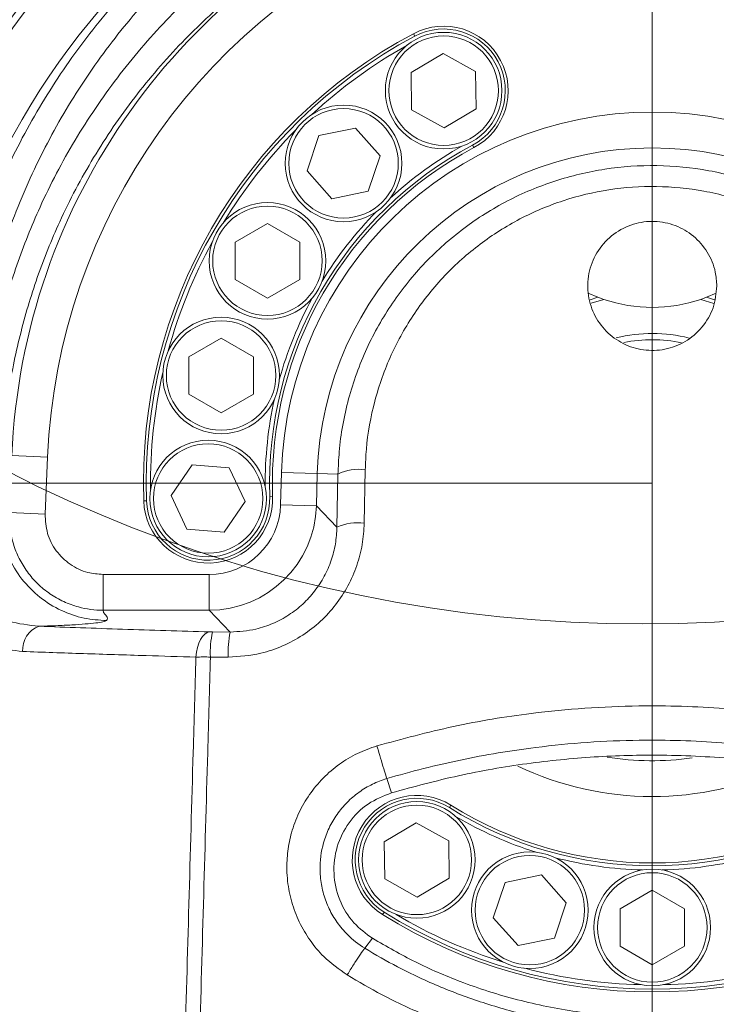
# Model space of a CAD drawing. Header units: millimetres. Extents: x 0 to 8410, y 0 to 5940.
# Tile 221 of 256: x 5226 to 5324, y 3560 to 3697. Entities that reach past the tile are written whole.
import ezdxf

# ---------------------------------------------------------------- set-up
doc = ezdxf.new("R2010")
doc.units = ezdxf.units.MM
doc.header["$LTSCALE"] = 10
doc.styles.add('SLDTEXTSTYLE0', font='TXT', dxfattribs={"width": 0.605})
doc.dimstyles.new('SLDDIMSTYLE0', dxfattribs={"dimtxt": 50, "dimasz": 50, "dimexe": 0, "dimexo": 0.0625, "dimgap": 12.5, "dimtad": 1, "dimtoh": 1, "dimdec": 1, "dimrnd": 1e-09, "dimzin": 12, "dimdsep": 46, "dimtxsty": 'SLDTEXTSTYLE0', "dimsah": 1, "dimcen": 0.09, "dimadec": 0, "dimazin": 0, "dimtfac": 1, "dimtofl": 0, "dimtmove": 0, "dimatfit": 3, "dimfxl": 0, "dimfrac": 2, "dimtolj": 1, "dimtzin": 12, "dimarcsym": 0})
doc.dimstyles.new('SLDDIMSTYLE2', dxfattribs={"dimtxt": 50, "dimasz": 50, "dimexe": 0, "dimexo": 0.0625, "dimgap": 12.5, "dimtad": 1, "dimtoh": 1, "dimdec": 1, "dimrnd": 1e-09, "dimzin": 12, "dimdsep": 46, "dimtxsty": 'SLDTEXTSTYLE0', "dimsah": 1, "dimcen": 0.09, "dimadec": 0, "dimazin": 0, "dimtfac": 1, "dimtofl": 0, "dimtmove": 0, "dimatfit": 3, "dimfxl": 0, "dimfrac": 2, "dimtolj": 1, "dimtzin": 12, "dimarcsym": 0})

# ---------------------------------------------------------------- blocks, each defined once
blk = doc.blocks.new('*D2')
at = {"color": 7, "linetype": 'Continuous', "lineweight": 0}
for p, q in [((5296.79, 3807.57), (4589.07, 3807.57)), ((4604.07, 3632.57), (4604.07, 3807.57)), ((5314.72, 3632.57), (4589.07, 3632.57))]:
    blk.add_line(p, q, dxfattribs=at)
for points in [[(4604.07, 3807.57), (4596.57, 3757.57), (4611.57, 3757.57)], [(4604.07, 3632.57), (4611.57, 3682.57), (4596.57, 3682.57)]]:
    blk.add_solid(points, dxfattribs=at)
at = {"color": 7, "linetype": 'Continuous', "lineweight": 0, "insert": (4539.62, 3662.79), "char_height": 50, "attachment_point": 1, "rotation": 90, "style": 'SLDTEXTSTYLE0'}
blk.add_mtext('175', dxfattribs=at)
blk = doc.blocks.new('*D6')
at = {"color": 7, "linetype": 'Continuous', "lineweight": 0}
for p, q in [((5314.72, 3632.57), (5314.72, 4122.01)), ((6274.72, 3807.57), (6274.72, 4122.01)), ((6274.72, 4107.01), (5314.72, 4107.01))]:
    blk.add_line(p, q, dxfattribs=at)
for points in [[(5314.72, 4107.01), (5364.72, 4099.51), (5364.72, 4114.51)], [(6274.72, 4107.01), (6224.72, 4114.51), (6224.72, 4099.51)]]:
    blk.add_solid(points, dxfattribs=at)
at = {"color": 7, "linetype": 'Continuous', "lineweight": 0, "insert": (5737.44, 4171.46), "char_height": 50, "attachment_point": 1, "style": 'SLDTEXTSTYLE0'}
blk.add_mtext('960', dxfattribs=at)
blk = doc.blocks.new('*D8')
at = {"color": 7, "linetype": 'Continuous', "lineweight": 0}
for p, q in [((5314.72, 3632.57), (4589.07, 3632.57)), ((4604.07, 3632.57), (4604.07, 2732.57)), ((5314.72, 2732.57), (4589.07, 2732.57))]:
    blk.add_line(p, q, dxfattribs=at)
for points in [[(4604.07, 3632.57), (4596.57, 3582.57), (4611.57, 3582.57)], [(4604.07, 2732.57), (4611.57, 2782.57), (4596.57, 2782.57)]]:
    blk.add_solid(points, dxfattribs=at)
at = {"color": 7, "linetype": 'Continuous', "lineweight": 0, "insert": (4539.62, 3125.29), "char_height": 50, "attachment_point": 1, "rotation": 90, "style": 'SLDTEXTSTYLE0'}
blk.add_mtext('900', dxfattribs=at)
blk = doc.blocks.new('*D10')
at = {"color": 7, "linetype": 'Continuous', "lineweight": 0}
for p, q in [((5314.72, 3964.57), (4489.07, 3964.57)), ((4504.07, 2237.57), (4504.07, 3964.57)), ((4975.83, 2237.57), (4489.07, 2237.57))]:
    blk.add_line(p, q, dxfattribs=at)
for points in [[(4504.07, 3964.57), (4496.57, 3914.57), (4511.57, 3914.57)], [(4504.07, 2237.57), (4511.57, 2287.57), (4496.57, 2287.57)]]:
    blk.add_solid(points, dxfattribs=at)
at = {"color": 7, "linetype": 'Continuous', "lineweight": 0, "insert": (4439.62, 3024.71), "char_height": 50, "attachment_point": 1, "rotation": 90, "style": 'SLDTEXTSTYLE0'}
blk.add_mtext('1727', dxfattribs=at)
blk = doc.blocks.new('*D14')
at = {"color": 7, "linetype": 'Continuous', "lineweight": 0}
for p, q in [((5314.72, 3632.57), (5314.72, 3296.02)), ((5259.72, 3242.57), (5259.72, 3326.02)), ((5259.72, 3311.02), (5051.6, 3311.02)), ((5259.72, 3311.02), (5314.72, 3311.02)), ((5314.72, 3311.02), (5414.72, 3311.02))]:
    blk.add_line(p, q, dxfattribs=at)
for points in [[(5259.72, 3311.02), (5209.72, 3318.52), (5209.72, 3303.52)], [(5314.72, 3311.02), (5364.72, 3303.52), (5364.72, 3318.52)]]:
    blk.add_solid(points, dxfattribs=at)
at = {"color": 7, "linetype": 'Continuous', "lineweight": 0, "insert": (5067.47, 3375.47), "char_height": 50, "attachment_point": 1, "style": 'SLDTEXTSTYLE0'}
blk.add_mtext('55', dxfattribs=at)

msp = doc.modelspace()

# ---------------------------------------------------------------- linework, layer by layer
at = {"color": 8, "linetype": 'Continuous', "lineweight": 0}
for p, q in [((5281.392205, 3695.264038), (5281.579994, 3694.910859)), ((5289.842694, 3679.370982), (5289.654905, 3679.724161)), ((5230.361252, 3636.186946), (5225.372675, 3636.400542)), ((5230.361252, 3636.186946), (5230.02116, 3628.244028)), ((5262.872578, 3629.522932), (5263.000637, 3634.040863)), ((5267.991781, 3633.89939), (5263.000637, 3634.040863)), ((5267.991781, 3633.89939), (5267.863721, 3629.38146)), ((5270.876788, 3633.817615), (5267.991781, 3633.89939)), ((5270.735414, 3626.427217), (5270.876788, 3633.817615)), ((5274.680257, 3634.432781), (5274.538206, 3626.976039)), ((5261.357216, 3630.711126), (5261.756973, 3630.725086)), ((5244.167694, 3630.110855), (5243.767938, 3630.096895)), ((5262.872578, 3629.522932), (5267.863721, 3629.38146)), ((5267.863721, 3629.38146), (5270.735414, 3626.427217)), ((5230.02116, 3628.244028), (5225.032583, 3628.457624)), ((5238.092615, 3619.819582), (5238.092615, 3614.826434)), ((5238.092615, 3619.819582), (5252.890292, 3619.819582)), ((5252.890292, 3619.819582), (5252.890292, 3614.826434)), ((5252.890292, 3614.826434), (5238.092615, 3614.826434)), ((5255.842993, 3611.788854), (5252.890292, 3614.826434)), ((5253.369028, 3611.798307), (5255.842993, 3611.788854)), ((5255.562218, 3608.290652), (5253.076359, 3608.300283)), ((5277.690262, 3591.334647), (5277.690264, 3591.334639)), ((5277.690264, 3591.334639), (5278.334683, 3589.354542)), ((5286.426998, 3587.288991), (5286.638965, 3587.62821)), ((5277.312386, 3572.702564), (5277.100419, 3572.363344)), ((5274.60475, 3567.676734), (5275.67569, 3569.061331)), ((5274.604733, 3567.676712), (5274.60475, 3567.676734))]:
    msp.add_line(p, q, dxfattribs=at)
at = {"color": 7, "linetype": 'Continuous', "lineweight": 0}
for p, q in [((5281.082352, 3689.853825), (5285.546414, 3692.513177)), ((5285.546414, 3692.513177), (5290.081511, 3689.976862)), ((5281.153388, 3684.658158), (5281.082352, 3689.853825)), ((5290.081511, 3689.976862), (5290.152547, 3684.781195)), ((5285.688485, 3682.121843), (5281.153388, 3684.658158)), ((5290.152547, 3684.781195), (5285.688485, 3682.121843)), ((5268.208829, 3681.061275), (5273.299562, 3682.102635)), ((5273.299562, 3682.102635), (5276.746774, 3678.214611)), ((5266.565306, 3676.13189), (5268.208829, 3681.061275)), ((5276.746774, 3678.214611), (5275.103251, 3673.285226)), ((5270.012518, 3672.243866), (5266.565306, 3676.13189)), ((5275.103251, 3673.285226), (5270.012518, 3672.243866)), ((5256.531282, 3666.172465), (5261.031282, 3668.770541)), ((5261.031282, 3668.770541), (5265.531282, 3666.172465)), ((5256.531282, 3660.976312), (5256.531282, 3666.172465)), ((5265.531282, 3666.172465), (5265.531282, 3660.976312)), ((5261.031282, 3658.378236), (5256.531282, 3660.976312)), ((5265.531282, 3660.976312), (5261.031282, 3658.378236)), ((5305.764238, 3659.082383), (5307.147001, 3658.489594)), ((5307.147001, 3658.489594), (5306.039862, 3658.139849)), ((5307.955598, 3658.195638), (5306.175581, 3657.657877)), ((5307.955598, 3658.195638), (5307.147001, 3658.489594)), ((5322.302372, 3658.489594), (5321.493774, 3658.195638)), ((5323.322069, 3657.641371), (5321.493774, 3658.195638)), ((5322.302372, 3658.489594), (5323.631513, 3659.057177)), ((5323.400178, 3658.143018), (5322.302372, 3658.489594)), ((5250.066462, 3650.17182), (5254.566462, 3652.769896)), ((5254.566462, 3652.769896), (5259.066462, 3650.17182)), ((5250.066462, 3644.975667), (5250.066462, 3650.17182)), ((5259.066462, 3650.17182), (5259.066462, 3644.975667)), ((5254.566462, 3642.377591), (5250.066462, 3644.975667)), ((5259.066462, 3644.975667), (5254.566462, 3642.377591)), ((5247.5832, 3630.829704), (5250.535445, 3635.105714)), ((5250.535445, 3635.105714), (5255.714699, 3634.687)), ((5255.714699, 3634.687), (5257.94171, 3629.992277)), ((5249.810211, 3626.134981), (5247.5832, 3630.829704)), ((5257.94171, 3629.992277), (5254.989466, 3625.716267)), ((5254.989466, 3625.716267), (5249.810211, 3626.134981)), ((5277.334595, 3582.532092), (5281.798656, 3585.191444)), ((5281.798656, 3585.191444), (5286.333754, 3582.65513)), ((5277.40563, 3577.336425), (5277.334595, 3582.532092)), ((5286.333754, 3582.65513), (5286.404789, 3577.459463)), ((5281.940728, 3574.80011), (5277.40563, 3577.336425)), ((5286.404789, 3577.459463), (5281.940728, 3574.80011)), ((5294.188372, 3576.864996), (5299.279106, 3577.906357)), ((5299.279106, 3577.906357), (5302.726317, 3574.018332)), ((5292.54485, 3571.935612), (5294.188372, 3576.864996)), ((5310.224922, 3573.173168), (5314.724922, 3575.771244)), ((5314.724922, 3575.771244), (5319.224922, 3573.173168)), ((5302.726317, 3574.018332), (5301.082795, 3569.088947)), ((5310.224922, 3567.977016), (5310.224922, 3573.173168)), ((5319.224922, 3573.173168), (5319.224922, 3567.977016)), ((5295.992061, 3568.047587), (5292.54485, 3571.935612)), ((5301.082795, 3569.088947), (5295.992061, 3568.047587)), ((5314.724922, 3565.37894), (5310.224922, 3567.977016)), ((5319.224922, 3567.977016), (5314.724922, 3565.37894))]:
    msp.add_line(p, q, dxfattribs=at)
at = {"color": 8, "linetype": 'Continuous', "lineweight": 0, "flags": 128}
msp.add_lwpolyline([(5252.964998, 3611.804619), (5252.626913, 3611.711324), (5252.299209, 3611.498246), (5251.991947, 3611.171929), (5251.714561, 3610.74239), (5251.475569, 3610.222819), (5251.282307, 3609.629168), (5251.140711, 3608.979665), (5251.055127, 3608.294252)], dxfattribs=at)
at = {"color": 7, "linetype": 'Continuous', "lineweight": 0}
for centre, radius in [((5313.365523, 3807.574759), 194.659913), ((5285.617449, 3687.31751), 8.135), ((5271.65604, 3677.17325), 8.135), ((5261.031282, 3663.574389), 8.135), ((5254.566462, 3647.573743), 8.135), ((5252.762455, 3630.410991), 8.135), ((5281.869692, 3579.995777), 8.135), ((5297.635583, 3572.976972), 8.135), ((5314.724922, 3570.575092), 8.135)]:
    msp.add_circle(centre, radius, dxfattribs=at)
at = {"color": 8, "linetype": 'Continuous', "lineweight": 0}
for centre in [(5285.617449, 3687.31751), (5271.65604, 3677.17325), (5261.031282, 3663.574389), (5254.566462, 3647.573743), (5252.762455, 3630.410991), (5281.869692, 3579.995777), (5297.635583, 3572.976972), (5314.724922, 3570.575092)]:
    msp.add_circle(centre, 7.635, dxfattribs=at)
at = {"color": 7, "linetype": 'Continuous', "lineweight": 0}
for centre, radius, start, end in [((5314.724686, 3632.574759), 112.290369, 58.48954042, 155.42868454), ((5314.724686, 3632.574759), 110.5, 6.94553026, 200.83295661), ((5314.724686, 3632.574759), 101.5, 3.28251488, 177.54826573), ((5314.724686, 3632.574759), 109.5, 137.16870961, 155.33129039), ((5314.724686, 3632.574759), 71, 118, 182), ((5285.617449, 3687.31751), 9, 298, 118), ((5314.724125, 3632.574277), 70, 119.28372098, 132.71866843), ((5314.724125, 3632.574277), 70, 135.28047716, 148.71866842), ((5314.724686, 3632.574759), 53, 118, 182), ((5314.724125, 3632.574277), 54, 119.4599404, 132.53498758), ((5314.724125, 3632.574277), 54, 135.46415801, 148.53498758), ((5314.724125, 3632.574277), 70, 151.28047716, 164.71866843), ((5314.724125, 3632.574277), 54, 151.464158, 164.53498758), ((5314.724686, 3678.074759), 21, 251.19565238, 288.80434762), ((5314.724686, 3632.574759), 20.866025, 75.78226426, 103.97731148), ((5314.724686, 3632.574759), 20, 78.2008949, 101.48384912), ((5314.724125, 3632.574277), 70, 167.28047716, 180.71866843), ((5314.724125, 3632.574277), 54, 167.46415801, 180.53498758), ((5252.762455, 3630.410991), 9, 182, 2), ((5281.869692, 3579.995777), 9, 58, 238), ((5314.724686, 3632.574759), 53, 238, 302), ((5314.725385, 3632.574514), 54, 239.4599404, 252.53498758), ((5314.725385, 3632.574514), 54, 255.46415801, 268.53498758), ((5314.725385, 3632.574514), 54, 271.46415801, 284.53498758), ((5314.724686, 3632.574759), 71, 238, 302), ((5314.725385, 3632.574514), 70, 239.28372098, 252.71866843), ((5314.725385, 3632.574514), 70, 255.28047716, 268.71866843), ((5314.725385, 3632.574514), 70, 271.28047716, 284.71866843)]:
    msp.add_arc(centre, radius, start, end, dxfattribs=at)
at = {"color": 8, "linetype": 'Continuous', "lineweight": 0}
for centre, radius, start, end in [((5314.724686, 3632.574759), 89.433878, 111.67710443, 177.54826573), ((5314.724686, 3632.574759), 84.44073, 111.67710443, 177.54826573), ((5285.617449, 3687.31751), 8.6, 298, 118), ((5314.724686, 3632.574759), 70.6, 118, 182), ((5314.724686, 3632.574759), 51.744823, 1.6235977, 178.3764023), ((5314.724686, 3632.574759), 53.4, 118, 182), ((5314.724686, 3632.574759), 46.751675, 1.6235977, 178.3764023), ((5273.753273, 3628.098473), 6.401777, 81.67423801, 116.70044588), ((5252.762455, 3630.410991), 8.6, 182, 2), ((5273.588696, 3620.106006), 6.935338, 82.13097833, 114.29357391), ((5230.357399, 3609.310142), 3.487517, 109.82032285, 183.83559329), ((5266.117855, 3608.970395), 13.058701, 167.49329592, 182.94144488), ((5269.137496, 3608.961432), 13.59184, 167.99345413, 182.82879116), ((5314.724686, 3632.574759), 38.740696, 260.61867303, 278.26347904), ((5314.724686, 3632.574759), 43.733844, 244.60246939, 295.2097419), ((5281.869692, 3579.995777), 8.6, 58, 238), ((5314.724686, 3632.574759), 53.4, 238, 302), ((5314.724686, 3632.574759), 70.6, 238, 302)]:
    msp.add_arc(centre, radius, start, end, dxfattribs=at)
for major_axis, ratio, start_param, end_param in [((6.988766, -7.189668), 0.9973397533, 5.5132870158, 7.0530835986), ((-10.464582, 10.765401), 0.9991093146, 2.3716943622, 3.911490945)]:
    msp.add_ellipse((5252.86363, 3629.833306), major_axis=major_axis, ratio=ratio, start_param=start_param, end_param=end_param, dxfattribs=at)
for points, knots in [([(5215.182733, 3636.836844), (5215.305209, 3639.161367), (5215.583792, 3644.448753), (5216.824759, 3652.603598), (5218.871661, 3661.223082), (5221.659608, 3669.606139), (5225.457992, 3678.398243), (5230.496042, 3687.430624), (5236.936298, 3696.486269), (5244.135815, 3704.56341), (5251.957763, 3711.624604), (5260.241242, 3717.698306), (5269.020397, 3722.845271), (5278.201589, 3727.019749), (5287.659139, 3730.218005), (5296.173971, 3732.22607), (5301.528029, 3732.934803), (5303.563972, 3733.204308)], [0, 0, 0, 0, 0.048791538, 0.1109817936, 0.1734060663, 0.2358392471, 0.2980416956, 0.376745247, 0.4556739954, 0.5343730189, 0.6064810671, 0.6787699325, 0.7508560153, 0.8197614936, 0.888852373, 0.9577348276, 1, 1, 1, 1]), ([(5302.910653, 3730.800719), (5301.321169, 3730.574431), (5296.544317, 3729.894372), (5288.71672, 3728.031843), (5279.633398, 3724.924562), (5270.81514, 3720.871897), (5262.38544, 3715.875409), (5254.434535, 3709.980838), (5246.928252, 3703.129872), (5240.021031, 3695.295691), (5233.8437, 3686.51281), (5228.559542, 3676.92966), (5224.314518, 3666.586861), (5221.232255, 3655.590564), (5219.608293, 3645.811106), (5219.291063, 3639.727328), (5219.173595, 3637.474537)], [0, 0, 0, 0, 0.0344479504, 0.1035258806, 0.1728198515, 0.2419250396, 0.3144860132, 0.38725422, 0.4598415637, 0.5393311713, 0.6190515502, 0.6985487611, 0.7824978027, 0.866712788, 0.9506444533, 1, 1, 1, 1]), ([(5221.025075, 3637.191095), (5221.262821, 3640.117428), (5221.739332, 3645.982641), (5223.488053, 3654.607309), (5225.950917, 3663.01677), (5229.410966, 3671.697537), (5234.033684, 3680.498781), (5239.944007, 3689.235574), (5246.632696, 3697.08107), (5253.979785, 3703.986413), (5261.835768, 3709.965433), (5270.20043, 3715.049242), (5278.98257, 3719.18939), (5288.057854, 3722.38041), (5296.075884, 3724.356897), (5301.054944, 3725.080162), (5302.841817, 3725.339726)], [0, 0, 0, 0, 0.0672524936, 0.1347933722, 0.2023468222, 0.2696165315, 0.351166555, 0.4329580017, 0.5145065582, 0.5902048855, 0.666101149, 0.7417777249, 0.8142709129, 0.8869658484, 0.9594345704, 1, 1, 1, 1]), ([(5281.690008, 3715.683896), (5278.362993, 3714.261891), (5272.077416, 3711.575363), (5263.5546, 3706.365687), (5255.943382, 3700.639488), (5248.833126, 3694.005268), (5242.356227, 3686.472538), (5236.631395, 3678.080387), (5232.152267, 3669.624805), (5228.798929, 3661.283923), (5226.411218, 3653.204664), (5224.713587, 3644.914317), (5224.249675, 3639.273059), (5224.018222, 3636.458535)], [0, 0, 0, 0, 0.103082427, 0.1947489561, 0.2866799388, 0.3783717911, 0.4770028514, 0.5759266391, 0.6745567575, 0.7557549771, 0.8372989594, 0.9188255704, 1, 1, 1, 1]), ([(5270.876788, 3633.817615), (5270.919449, 3634.855533), (5271.064734, 3638.390215), (5272.168345, 3644.356598), (5274.674009, 3651.366818), (5278.316866, 3657.782955), (5282.881163, 3663.444322), (5288.312305, 3668.247149), (5294.409897, 3672.098138), (5301.064564, 3674.880073), (5308.103712, 3676.569302), (5315.365259, 3677.055072), (5322.697398, 3676.349792), (5329.850454, 3674.387021), (5336.663601, 3671.22993), (5342.848713, 3666.919646), (5348.249988, 3661.606315), (5352.643397, 3655.43725), (5355.915276, 3648.621456), (5358.04364, 3641.345117), (5358.39627, 3636.326779), (5358.572585, 3633.817615)], [0, 0, 0, 0, 0.023038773, 0.0784597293, 0.1338802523, 0.1875731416, 0.2412626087, 0.2940596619, 0.3468518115, 0.3992448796, 0.4516343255, 0.5046723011, 0.5577104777, 0.6120421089, 0.6663782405, 0.7218039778, 0.7772355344, 0.8329303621, 0.8886285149, 0.9443143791, 1, 1, 1, 1]), ([(5354.769116, 3634.432781), (5354.610191, 3636.734144), (5354.29234, 3641.336867), (5352.354691, 3648.01092), (5349.372144, 3654.265968), (5345.36409, 3659.928341), (5340.431914, 3664.809018), (5334.782529, 3668.768867), (5328.554528, 3671.67096), (5322.015444, 3673.475793), (5315.310436, 3674.123939), (5308.670085, 3673.677661), (5302.234905, 3672.124316), (5296.151444, 3669.567058), (5290.581262, 3666.02885), (5285.612532, 3661.609288), (5281.435836, 3656.393014), (5278.115202, 3650.489903), (5275.844122, 3644.066878), (5274.847794, 3638.615731), (5274.718385, 3635.384728), (5274.680257, 3634.432781)], [0, 0, 0, 0, 0.0558366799, 0.1116732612, 0.1674723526, 0.2232665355, 0.2786824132, 0.3340901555, 0.3882921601, 0.4424879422, 0.495343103, 0.5481979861, 0.6004473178, 0.652701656, 0.7054588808, 0.7582229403, 0.8122543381, 0.8662907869, 0.9215946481, 0.9768995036, 1, 1, 1, 1]), ([(5238.588596, 3613.394188), (5237.539249, 3613.461403), (5235.368845, 3613.600424), (5232.179294, 3614.71635), (5229.195296, 3616.551713), (5226.643025, 3619.12672), (5224.790712, 3622.241859), (5223.70494, 3625.626441), (5223.649595, 3627.911014), (5223.622865, 3629.014419)], [0, 0, 0, 0, 0.1305485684, 0.2700187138, 0.4155630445, 0.5634485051, 0.7163832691, 0.8630185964, 1, 1, 1, 1]), ([(5238.092615, 3614.826434), (5238.092595, 3614.826434), (5236.945548, 3614.826668), (5235.051525, 3615.077897), (5232.584124, 3615.980338), (5230.657033, 3617.07364), (5228.947245, 3618.479759), (5227.492911, 3620.146087), (5226.3456, 3622.035551), (5225.524006, 3624.087559), (5225.065574, 3626.250146), (5225.00134, 3627.724457), (5225.032582, 3628.457604), (5225.032583, 3628.457624)], [0, 0, 0, 0, 0.0000028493, 0.1634136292, 0.2681534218, 0.372893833, 0.4774772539, 0.5820607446, 0.6864895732, 0.7909178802, 0.8954578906, 0.9999971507, 1, 1, 1, 1]), ([(5230.02116, 3628.244028), (5230.07167, 3627.33377), (5230.172687, 3625.513326), (5231.460337, 3623.036205), (5233.429653, 3621.122497), (5235.76491, 3620.001062), (5237.382642, 3619.874935), (5238.092615, 3619.819582)], [0, 0, 0, 0, 0.20882901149, 0.41764172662, 0.62683533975, 0.83622926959, 1, 1, 1, 1]), ([(5274.538206, 3626.976039), (5274.473492, 3625.977096), (5274.34407, 3623.979337), (5273.561276, 3621.020411), (5272.324875, 3618.181918), (5270.61679, 3615.543324), (5268.486841, 3613.226056), (5265.991538, 3611.269704), (5263.180723, 3609.772624), (5259.697582, 3608.556672), (5257.097424, 3608.389409), (5255.562218, 3608.290652)], [0, 0, 0, 0, 0.102541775, 0.2050705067, 0.3111663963, 0.4172484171, 0.5232652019, 0.6292752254, 0.7369925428, 0.8447130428, 1, 1, 1, 1]), ([(5255.842993, 3611.788854), (5257.050227, 3611.864058), (5259.092384, 3611.991273), (5261.833635, 3612.940944), (5264.043795, 3614.112148), (5266.004506, 3615.645236), (5267.677042, 3617.462274), (5269.015175, 3619.531666), (5269.982046, 3621.759188), (5270.590247, 3624.080181), (5270.687022, 3625.644821), (5270.735414, 3626.427217)], [0, 0, 0, 0, 0.1554221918, 0.2629120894, 0.3703941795, 0.4760894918, 0.5817926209, 0.6878476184, 0.7939225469, 0.8969513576, 1, 1, 1, 1]), ([(5220.836608, 3614.68568), (5222.190525, 3614.157793), (5224.918122, 3613.094313), (5227.749123, 3612.75962), (5229.174881, 3612.59106)], [0, 0, 0, 0, 0.4963770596, 1, 1, 1, 1]), ([(5238.092615, 3614.826434), (5238.12084, 3614.692725), (5238.177349, 3614.425024), (5238.559291, 3614.052758), (5238.782413, 3613.708881), (5238.653144, 3613.498992), (5238.588596, 3613.394188)], [0, 0, 0, 0, 0.27992694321, 0.56044461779, 0.78051639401, 1, 1, 1, 1]), ([(5238.588596, 3613.394188), (5238.46107, 3613.332481), (5238.220839, 3613.216237), (5237.141118, 3613.053324), (5235.689955, 3612.908783), (5233.801394, 3612.780624), (5231.637386, 3612.67205), (5229.974375, 3612.617355), (5229.174881, 3612.59106)], [0, 0, 0, 0, 0.18917038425, 0.35635451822, 0.52352912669, 0.68638898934, 0.84923118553, 1, 1, 1, 1]), ([(5226.877693, 3609.076849), (5225.575143, 3609.222459), (5222.921703, 3609.519084), (5220.154124, 3610.773794), (5218.648665, 3611.596465), (5218.317176, 3611.777611)], [0, 0, 0, 0, 0.4291926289, 0.8743131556, 1, 1, 1, 1]), ([(5229.174881, 3612.59106), (5233.024651, 3612.451208), (5240.737105, 3612.171034), (5248.884486, 3611.926894), (5252.964998, 3611.804619)], [0, 0, 0, 0, 0.49916275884, 1, 1, 1, 1]), ([(5252.964998, 3611.804619), (5253.03056, 3611.802962), (5253.158811, 3611.799722), (5253.30001, 3611.798771), (5253.369028, 3611.798307)], [0, 0, 0, 0, 0.5112023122, 1, 1, 1, 1]), ([(5251.055127, 3608.294252), (5248.734377, 3608.361718), (5243.4275, 3608.515993), (5235.334471, 3608.775121), (5229.698251, 3608.976215), (5226.877693, 3609.076849)], [0, 0, 0, 0, 0.2796692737, 0.6395219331, 1, 1, 1, 1]), ([(5249.480199, 3552.633899), (5249.680322, 3559.705271), (5250.080578, 3573.848346), (5250.600481, 3592.414137), (5250.92838, 3603.86716), (5251.055127, 3608.294252)], [0, 0, 0, 0, 0.3802015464, 0.7604209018, 1, 1, 1, 1]), ([(5253.076359, 3608.300283), (5252.731377, 3608.30427), (5252.025888, 3608.312425), (5251.383427, 3608.300398), (5251.055127, 3608.294252)], [0, 0, 0, 0, 0.4889961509, 1, 1, 1, 1]), ([(5253.076359, 3608.300283), (5252.950202, 3603.870634), (5252.62368, 3592.405724), (5252.105747, 3573.818301), (5251.707067, 3559.656112), (5251.507728, 3552.575015)], [0, 0, 0, 0, 0.239438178, 0.6197189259, 1, 1, 1, 1]), ([(5276.307595, 3595.904426), (5279.852743, 3596.865901), (5286.943025, 3598.788847), (5296.679483, 3600.37629), (5305.320908, 3601.229583), (5314.317266, 3601.604485), (5324.812618, 3601.288112), (5335.54356, 3599.993481), (5344.997702, 3598.160646), (5350.425953, 3596.656835), (5353.140077, 3595.90493)], [0, 0, 0, 0, 0.1414100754, 0.2828196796, 0.3792837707, 0.4757481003, 0.6294284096, 0.7831087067, 0.891554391, 1, 1, 1, 1]), ([(5351.759111, 3591.334647), (5351.759092, 3591.334652), (5349.156038, 3592.104844), (5343.900036, 3593.482786), (5334.794161, 3595.274987), (5324.446797, 3596.508002), (5314.331998, 3596.815908), (5305.661615, 3596.453038), (5297.32935, 3595.640995), (5287.956559, 3594.070912), (5281.083936, 3592.338762), (5277.690281, 3591.334652), (5277.690262, 3591.334647)], [0, 0, 0, 0, 0.0000007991, 0.1084752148, 0.2169497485, 0.3706036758, 0.5242576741, 0.6207082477, 0.7171585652, 0.8585786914, 0.9999992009, 1, 1, 1, 1]), ([(5272.161052, 3563.945551), (5271.027734, 3564.746213), (5269.081188, 3566.121402), (5266.927877, 3568.73717), (5265.402366, 3571.300558), (5264.348886, 3574.098295), (5263.858172, 3576.571629), (5263.696755, 3578.957792), (5263.814942, 3581.232243), (5264.355833, 3583.914326), (5265.357676, 3586.584758), (5266.839329, 3589.163821), (5268.749519, 3591.460687), (5271.011074, 3593.391446), (5273.541512, 3594.936105), (5275.385626, 3595.581673), (5276.307595, 3595.904426)], [0, 0, 0, 0, 0.1021810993, 0.1755026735, 0.2488205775, 0.3222430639, 0.395675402, 0.4345948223, 0.4990824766, 0.563569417, 0.6363202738, 0.7090667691, 0.7825135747, 0.8559651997, 0.927989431, 1, 1, 1, 1]), ([(5277.690262, 3591.334647), (5277.586337, 3591.662225), (5277.378489, 3592.317382), (5276.936917, 3593.772737), (5276.593924, 3594.927726), (5276.38533, 3595.638456), (5276.334775, 3595.811431), (5276.307595, 3595.904426)], [0, 0, 0, 0, 0.3009154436, 0.6018308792, 0.9027464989, 0.9477149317, 1, 1, 1, 1]), ([(5277.690264, 3591.334639), (5277.690245, 3591.334633), (5277.000178, 3591.132151), (5275.652974, 3590.604641), (5273.778595, 3589.487814), (5272.106749, 3588.062204), (5270.688851, 3586.370962), (5269.586374, 3584.464379), (5268.609561, 3581.890955), (5268.296718, 3579.46355), (5268.454175, 3577.056643), (5268.813412, 3575.218922), (5269.592019, 3573.14202), (5270.719769, 3571.231734), (5272.331038, 3569.313853), (5273.728804, 3568.208751), (5274.604733, 3567.676745), (5274.60475, 3567.676734)], [0, 0, 0, 0, 0.0000019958, 0.0717773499, 0.143570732, 0.2167932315, 0.2900067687, 0.3628384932, 0.4356750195, 0.5640692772, 0.6031230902, 0.6767671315, 0.7503978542, 0.8239638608, 0.8975369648, 0.9999980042, 1, 1, 1, 1]), ([(5272.161052, 3563.945551), (5272.196988, 3564.004626), (5272.269064, 3564.123112), (5272.633166, 3564.717772), (5273.255907, 3565.710311), (5274.055803, 3566.926473), (5274.421757, 3567.426633), (5274.604733, 3567.676712)], [0, 0, 0, 0, 0.03803925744, 0.07629441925, 0.38419675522, 0.69209836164, 1, 1, 1, 1]), ([(5274.604733, 3567.676712), (5274.60475, 3567.676702), (5276.104105, 3566.757875), (5279.573214, 3564.794617), (5285.205096, 3562.159989), (5291.550117, 3559.841848), (5298.144707, 3558.03798), (5302.691186, 3557.335082), (5304.964481, 3556.983624)], [0, 0, 0, 0, 0.0000018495, 0.1628981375, 0.3688479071, 0.5747977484, 0.7873936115, 1, 1, 1, 1]), ([(5304.364811, 3552.574785), (5303.898916, 3552.637363), (5301.202015, 3552.999602), (5296.311426, 3553.931216), (5289.731805, 3555.745366), (5283.275909, 3558.147418), (5277.374816, 3560.88758), (5273.769649, 3563.002079), (5272.161052, 3563.945551)], [0, 0, 0, 0, 0.0409739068, 0.2371830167, 0.4333859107, 0.6353383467, 0.8372908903, 1, 1, 1, 1])]:
    msp.add_open_spline(points, degree=3, knots=knots, dxfattribs=at)
at = {"color": 7, "linetype": 'Continuous', "lineweight": 0}
for points, knots in [([(5583.159897, 3685.435676), (5582.890372, 3686.459074), (5582.376241, 3688.411257), (5581.617317, 3691.189782), (5580.901575, 3693.665339), (5580.206888, 3695.9072), (5579.541663, 3697.894091), (5578.918517, 3699.611207), (5578.384283, 3700.980194), (5577.926472, 3702.084326), (5577.486299, 3703.091999), (5577.017938, 3704.107927), (5576.472186, 3705.221388), (5575.842973, 3706.4194), (5575.127116, 3707.679213), (5574.372818, 3708.89631), (5573.630549, 3709.995291), (5572.959236, 3710.913942), (5572.341043, 3711.703276), (5571.688752, 3712.485674), (5570.889857, 3713.376515), (5569.839535, 3714.440027), (5568.555144, 3715.588624), (5567.1331, 3716.68582), (5565.607384, 3717.693841), (5564.086134, 3718.543573), (5562.499255, 3719.281474), (5560.875206, 3719.904841), (5559.039189, 3720.460596), (5556.450007, 3721.021936), (5553.212746, 3721.3523), (5549.508976, 3721.271428), (5545.975932, 3720.849378), (5542.431657, 3720.148116), (5538.678005, 3719.145313), (5534.625101, 3717.807712), (5530.207461, 3716.090846), (5525.454458, 3713.985926), (5520.464883, 3711.531898), (5515.36664, 3708.804681), (5510.281749, 3705.893596), (5505.369254, 3702.920976), (5500.795261, 3700.026481), (5496.624672, 3697.291768), (5492.55202, 3694.542369), (5488.214497, 3691.53307), (5483.330011, 3688.047489), (5477.867846, 3684.036158), (5471.872714, 3679.502281), (5465.526133, 3674.557013), (5457.4376, 3668.068979), (5447.743765, 3659.992973), (5436.494522, 3650.202656), (5425.394708, 3640.204347), (5416.243623, 3631.737747), (5409.061872, 3624.968177), (5403.784836, 3619.925927), (5398.589456, 3614.8908), (5393.482253, 3609.866503), (5388.46958, 3604.856164), (5383.545659, 3599.853533), (5378.525031, 3594.674564), (5373.165381, 3589.061084), (5367.250965, 3582.766776), (5360.752759, 3575.735962), (5353.713206, 3567.993192), (5346.177684, 3559.578876), (5338.1941, 3550.540657), (5329.827436, 3540.90516), (5321.119325, 3530.698074), (5315.343458, 3523.712123), (5312.372693, 3520.118961)], [0, 0, 0, 0, 0.0188588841, 0.0359742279, 0.0513430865, 0.0649656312, 0.0781522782, 0.0891552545, 0.0979790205, 0.1046275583, 0.1103626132, 0.1169480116, 0.1239468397, 0.1317122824, 0.1402447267, 0.1488979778, 0.1563825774, 0.1630052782, 0.1682752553, 0.1732171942, 0.1796569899, 0.1876276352, 0.1971244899, 0.206874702, 0.2155956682, 0.225103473, 0.2330140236, 0.2410191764, 0.2502201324, 0.2606115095, 0.2784224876, 0.2944247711, 0.3087302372, 0.323110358, 0.3379553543, 0.3534822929, 0.3698472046, 0.387051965, 0.4044532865, 0.4214410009, 0.4380319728, 0.4538852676, 0.4680437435, 0.4804561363, 0.4919099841, 0.5046744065, 0.5188847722, 0.5345289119, 0.5515932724, 0.5695953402, 0.5874536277, 0.6182451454, 0.6484085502, 0.6778461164, 0.7065030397, 0.7205596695, 0.7344521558, 0.7481903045, 0.7617802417, 0.7752248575, 0.7885265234, 0.8017671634, 0.8163920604, 0.8329333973, 0.8513719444, 0.8716827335, 0.8938316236, 0.917783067, 0.9435052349, 0.9709424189, 1, 1, 1, 1]), ([(5531.927961, 3716.718277), (5531.75013, 3716.693945), (5530.343827, 3716.501528), (5527.474988, 3715.765952), (5523.20738, 3714.469443), (5518.868348, 3712.816932), (5514.561469, 3710.948058), (5510.421347, 3708.96986), (5506.103374, 3706.736926), (5501.656868, 3704.279234), (5497.224481, 3701.686427), (5493.019847, 3699.107954), (5489.275125, 3696.723853), (5485.845219, 3694.475768), (5482.371593, 3692.14119), (5478.456575, 3689.441549), (5473.949166, 3686.247299), (5468.82384, 3682.509652), (5463.145127, 3678.244339), (5457.111889, 3673.576898), (5449.431402, 3667.465381), (5440.235907, 3659.884206), (5429.570756, 3650.716546), (5419.090416, 3641.337518), (5410.512442, 3633.344784), (5403.82385, 3626.929617), (5398.922841, 3622.144128), (5394.105004, 3617.358707), (5389.371049, 3612.579262), (5384.721491, 3607.811668), (5380.138663, 3603.040283), (5375.437144, 3598.067025), (5370.400364, 3592.645135), (5364.849513, 3586.546037), (5358.789551, 3579.724739), (5352.27687, 3572.184816), (5345.382887, 3563.935749), (5338.180405, 3554.997129), (5330.72974, 3545.396989), (5323.065115, 3535.169447), (5318.045079, 3528.149185), (5315.462426, 3524.537478)], [0, 0, 0, 0, 0.003589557, 0.0283864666, 0.0543333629, 0.0819733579, 0.1038435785, 0.1262879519, 0.1487397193, 0.1712032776, 0.1936272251, 0.2141189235, 0.2317467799, 0.2465068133, 0.2618466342, 0.2794941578, 0.2995615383, 0.3220324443, 0.3468849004, 0.373090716, 0.3990349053, 0.4437053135, 0.4873491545, 0.5298399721, 0.5711160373, 0.5913438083, 0.6113362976, 0.6311159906, 0.6506986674, 0.670094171, 0.6893077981, 0.7085841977, 0.7301073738, 0.7543938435, 0.7814342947, 0.8112145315, 0.8437126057, 0.8789045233, 0.9167533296, 0.9571721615, 1, 1, 1, 1]), ([(5323.724686, 3660.074759), (5323.62117, 3659.041148), (5323.414083, 3656.973388), (5321.79259, 3654.229019), (5319.417821, 3652.185659), (5316.516109, 3651.080548), (5313.471813, 3650.995501), (5310.59968, 3651.892956), (5308.176013, 3653.664102), (5306.440927, 3656.144524), (5305.601138, 3659.102077), (5305.798383, 3662.222477), (5307.054235, 3665.124514), (5309.224376, 3667.425386), (5312.010825, 3668.837864), (5315.047167, 3669.235117), (5317.993232, 3668.63325), (5320.576504, 3667.126417), (5322.53815, 3664.854533), (5323.577284, 3662.371115), (5323.683132, 3660.72212), (5323.724686, 3660.074759)], [0, 0, 0, 0, 0.0556210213, 0.1112709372, 0.1660791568, 0.2193946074, 0.2714567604, 0.3229823, 0.3748395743, 0.4277576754, 0.4820959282, 0.5376751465, 0.5937442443, 0.6492192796, 0.7032161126, 0.7555737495, 0.8069418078, 0.8583967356, 0.910925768, 0.9650313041, 1, 1, 1, 1]), ([(5351.11469, 3589.354542), (5348.835349, 3589.987311), (5344.276667, 3591.252848), (5336.150919, 3592.910317), (5326.748807, 3594.195575), (5316.484884, 3594.728447), (5306.619497, 3594.471379), (5297.136966, 3593.512889), (5287.666778, 3591.88719), (5281.445382, 3590.198758), (5278.334683, 3589.354542)], [0, 0, 0, 0, 0.0961819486, 0.1923638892, 0.3370169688, 0.4816700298, 0.6098082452, 0.7379464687, 0.8689732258, 1, 1, 1, 1]), ([(5278.334683, 3589.354542), (5277.210606, 3588.904657), (5274.922372, 3587.988848), (5272.262105, 3585.284361), (5270.57224, 3581.885876), (5270.106099, 3578.084416), (5270.93263, 3574.356362), (5272.841189, 3571.151513), (5274.768553, 3569.73026), (5275.67569, 3569.061331)], [0, 0, 0, 0, 0.139793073, 0.2845704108, 0.4298123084, 0.5759922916, 0.7223478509, 0.8693197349, 1, 1, 1, 1]), ([(5275.67569, 3569.061331), (5277.652411, 3567.92551), (5281.605842, 3565.653876), (5288.368509, 3562.740056), (5295.876868, 3560.333725), (5304.113487, 3558.68665), (5312.480975, 3557.95212), (5320.872299, 3558.18784), (5329.195443, 3559.322761), (5337.524614, 3561.521587), (5343.326158, 3563.506615), (5346.233116, 3565.063827), (5346.47246, 3565.19204)], [0, 0, 0, 0, 0.0926629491, 0.1853253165, 0.2986843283, 0.4124048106, 0.5257625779, 0.6390272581, 0.7526531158, 0.865917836, 0.9889603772, 1, 1, 1, 1])]:
    msp.add_open_spline(points, degree=3, knots=knots, dxfattribs=at)

# ---------------------------------------------------------------- dimensions: what is measured, and where the dimension line sits
for base, p1, dimstyle, picture, middle in [((5314.724686, 4107.006598), (6274.724686, 3807.574759), 'SLDDIMSTYLE0', '*D6', (5794.724686, 4107.006598)), ((5314.724686, 3311.020304), (5259.724686, 3242.574759), 'SLDDIMSTYLE2', '*D14', (5105.654442, 3311.020304))]:
    dim = msp.add_linear_dim(base=base, p1=p1, p2=(5314.724686, 3632.574759), dimstyle=dimstyle, dxfattribs=at)
    dim.commit()
    dim.dimension.update_dxf_attribs({"geometry": picture, "text_midpoint": middle, "dimtype": 160})
for base, p1, p2, picture, middle in [((4504.072845, 3964.574759), (4975.825542, 2237.574759), (5314.724686, 3964.574759), '*D10', (4504.072845, 3101.074759)), ((4604.072845, 3807.574759), (5314.724686, 3632.574759), (5296.788316, 3807.574759), '*D2', (4604.072845, 3720.074759)), ((4604.072845, 2732.574759), (5314.724686, 3632.574759), (5314.724686, 2732.574759), '*D8', (4604.072845, 3182.574759))]:
    dim = msp.add_linear_dim(base=base, p1=p1, p2=p2, angle=90, dimstyle='SLDDIMSTYLE0', dxfattribs=at)
    dim.commit()
    dim.dimension.update_dxf_attribs({"geometry": picture, "text_midpoint": middle, "dimtype": 160})

doc.saveas('drawing.dxf')
